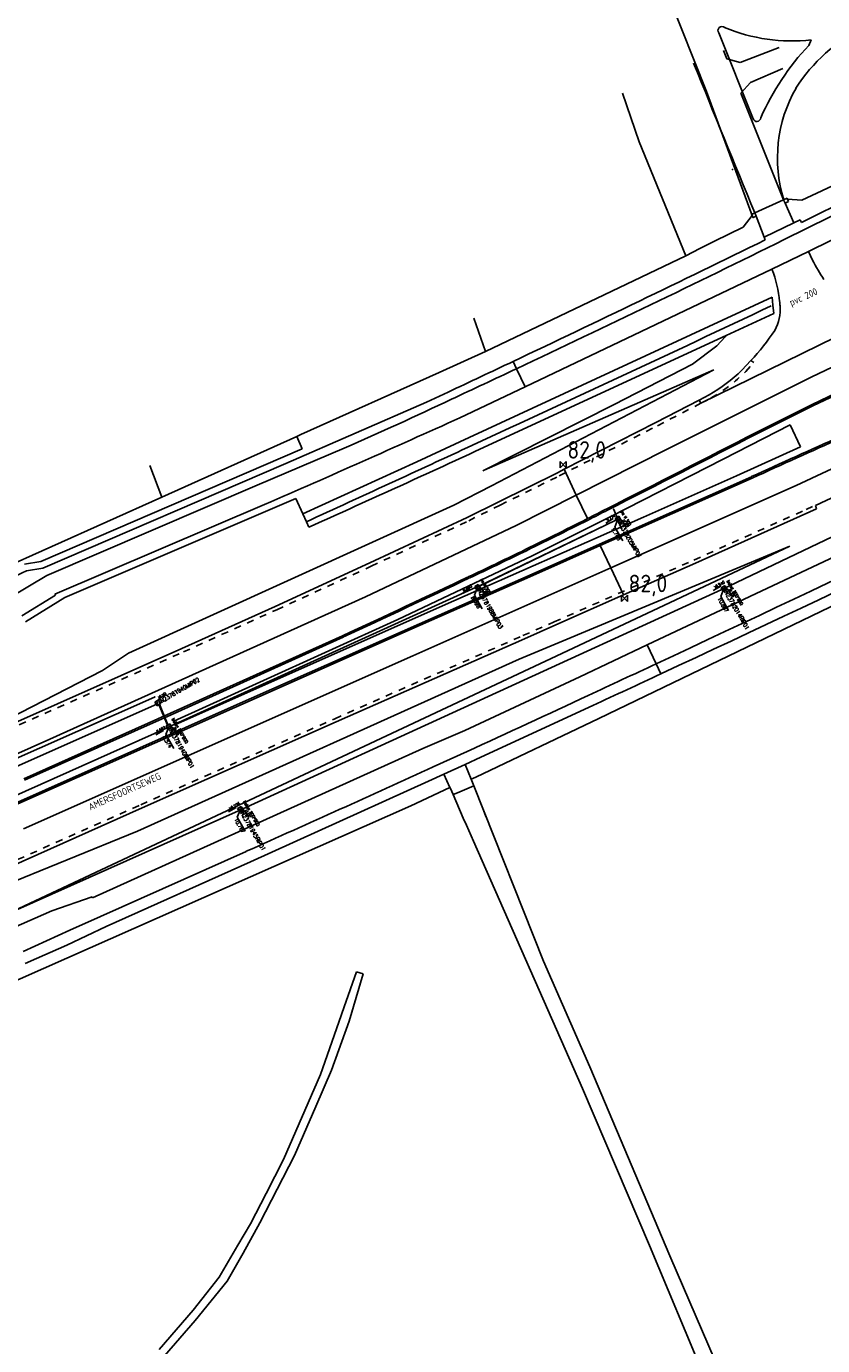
# Model space of a CAD drawing. Extents: x 145741 to 149421, y 457889 to 459999.
# Tile 24 of 84: x 146700 to 146813, y 458552 to 458740. Entities that reach past the tile are written whole.
import ezdxf
from ezdxf.enums import TextEntityAlignment as Align

# ---------------------------------------------------------------- set-up
doc = ezdxf.new("R2010")
doc.units = 0
doc.header["$LTSCALE"] = 4
doc.linetypes.add('11', pattern=[0.5, 0.25, -0.25])
doc.layers.get('0').update_dxf_attribs({"linetype": 'CONTINUOUS'})
doc.layers.add('alg_hulplijn_afstand', color=6, linetype='CONTINUOUS', plot=False)
for name, color, linetype in [('b_kal_riool__hwa_beton_1500', 9, 'CONTINUOUS'), ('b_kal_riool__hwa_beton_300', 2, 'CONTINUOUS'), ('b_kal_riool__hwa_pvc_200', 2, 'CONTINUOUS'), ('b_kal_riool__hwa_pvc_250', 4, 'CONTINUOUS'), ('b_kal_riool__hwa_pvc_315', 41, 'CONTINUOUS'), ('b_kal_riool_hwa_bodemput_beton_800x800', 7, 'CONTINUOUS'), ('b_kal_riool_hwa_bodemput_pe_rond_500', 7, 'CONTINUOUS'), ('b_rio_rwa_put_inspectie', 170, 'CONTINUOUS'), ('b_rio_txt_bob @ 1', 12, 'CONTINUOUS')]:
    doc.layers.add(name, color=color, linetype=linetype)
doc.styles.add('ISO', font='ISO')
doc.styles.add('MUG_standaard', font='romans.shx', dxfattribs={"width": 0.85, "height": 2})
doc.styles.add('MUG_standaard_groot', font='romans.shx', dxfattribs={"width": 0.85, "height": 4})
doc.styles.get("Standard").update_dxf_attribs({"font": 'ISO'})

# ---------------------------------------------------------------- blocks, each defined once
blk = doc.blocks.new('kilometerpaal')
at = {"color": 0}
for p, q in [((-0.44, 0.44), (0.44, -0.44)), ((-0.44, -0.44), (-0.44, 0.44)), ((0.44, 0.44), (-0.44, -0.44)), ((0.44, -0.44), (0.44, 0.44))]:
    blk.add_line(p, q, dxfattribs=at)
at = {"color": 0, "style": 'ISO'}
blk.add_attdef('KILOMETERPAAL', (0.59, 0.87), '', height=2.5, dxfattribs=at)
blk = doc.blocks.new('b_rio_txt_bob')
at = {"layer": 'alg_hulplijn_afstand'}
blk.add_lwpolyline([(31.4, 0), (0, 0)], dxfattribs=at)
at = {"style": 'MUG_standaard', "width": 0.85}
blk.add_attdef('hoogte', (7.5, 2.5), '', height=10, dxfattribs=at)
blk.add_attdef('txt', text='', height=10, dxfattribs=at).set_placement((15.8, -15.8), align=Align.BOTTOM_CENTER)
blk = doc.blocks.new('b_rio_rwa_put_inspectie')
for points in [[(-1, 0, -0.414214), (0, 1), (-1, 1)], [(1, 1), (0, 1, -0.414214), (1, 0)]]:
    blk.add_hatch(color=256).paths.add_polyline_path(points)
h = blk.add_hatch(color=256)
h.paths.add_polyline_path([(-1, 0), (-1, -1), (0, -1, -0.414214)])
h.paths.add_polyline_path([(1, -1), (1, 0, -0.414214), (0, -1)])
for p, q in [((-1, 1), (1, 1)), ((-1, -1), (-1, 1)), ((0.74, 0.71), (1.37, 1.41)), ((1, 1), (1, -1)), ((1, -1), (-1, -1))]:
    blk.add_line(p, q)
blk.add_lwpolyline([(1.37, 1.41), (5.37, 1.41)])
blk.add_circle((0, 0), 1)
blk.add_point((0, 0))
blk.add_text('R', height=1).set_placement((0, 0), align=Align.MIDDLE_CENTER)
at = {"style": 'MUG_standaard', "width": 0.85}
blk.add_attdef('hoogte', (1.37, 1.51), '', height=1, dxfattribs=at)
blk.add_attdef('txt', text='', height=2, dxfattribs=at).set_placement((1.5, -0.01), align=Align.MIDDLE_LEFT)
blk = doc.blocks.new('b_kal_riool_hwa_bodemput_pe_rond_500')
at = {"layer": 'b_kal_riool_hwa_bodemput_pe_rond_500', "linetype": 'ByBlock', "lineweight": -2}
blk.add_line((0, 0), (1.38, -1.73), dxfattribs=at)
blk.add_lwpolyline([(1.38, -1.73), (5.53, -1.77)], dxfattribs=at)
blk.add_circle((0, 0), 0.52, dxfattribs=at)
at = {"layer": 'b_kal_riool_hwa_bodemput_pe_rond_500', "linetype": 'ByBlock', "lineweight": -2, "insert": (-1.35, 2.36), "char_height": 0.8, "attachment_point": 1, "style": 'MUG_standaard_groot'}
blk.add_mtext_dynamic_manual_height_columns('pe {\\H0.91667x;Ø 500}', width=7.1758, gutter_width=20, heights=[1.1], dxfattribs=at)
at = {"layer": 'b_kal_riool_hwa_bodemput_pe_rond_500', "linetype": 'ByBlock', "lineweight": -2, "style": 'MUG_standaard', "width": 0.85}
blk.add_attdef('hoogte', (1.44, -2.79), '', height=1, dxfattribs=at)
blk = doc.blocks.new('b_kal_riool_hwa_bodemput_beton_800x800')
at = {"layer": 'b_kal_riool_hwa_bodemput_beton_800x800', "linetype": 'ByBlock', "lineweight": -2}
for p, q in [((-0.5, -0.5), (-0.5, 0.5)), ((-0.5, 0.5), (0, 0.5)), ((0, 0.5), (0.5, 0.5)), ((0, 0), (1.38, -1.73)), ((0.5, 0.5), (0.5, -0.5)), ((0.5, -0.5), (-0.5, -0.5))]:
    blk.add_line(p, q, dxfattribs=at)
blk.add_lwpolyline([(1.38, -1.73), (5.53, -1.77)], dxfattribs=at)
at = {"layer": 'b_kal_riool_hwa_bodemput_beton_800x800', "linetype": 'ByBlock', "lineweight": -2, "insert": (-1.35, 2.36), "char_height": 0.8, "attachment_point": 1, "style": 'MUG_standaard_groot'}
blk.add_mtext_dynamic_manual_height_columns('beton 800*800', width=8.7755, gutter_width=2.21, heights=[1.1], dxfattribs=at)
at = {"layer": 'b_kal_riool_hwa_bodemput_beton_800x800', "linetype": 'ByBlock', "lineweight": -2, "style": 'MUG_standaard', "width": 0.85}
blk.add_attdef('hoogte', (1.44, -2.79), '', height=1, dxfattribs=at)

msp = doc.modelspace()

# ---------------------------------------------------------------- linework, layer by layer
at = {"linetype": 'Continuous'}
for p, q in [((146796.84, 458731.11), (146781.94, 458768.62)), ((146798.61, 458739.47), (146803.52, 458727.19)), ((146811.5, 458737.69), (146811.84, 458738.47)), ((146803.37, 458713.36), (146796.84, 458731.11)), ((146848.56, 458729.98), (146807.95, 458709.91)), ((146810.44, 458712.36), (146848.06, 458730.99)), ((146849.9, 458727.29), (146811.45, 458708.22)), ((146810.5, 458715.57), (146816.29, 458718.27)), ((146807.89, 458715.59), (146803.76, 458713.73)), ((146807.89, 458715.59), (146808.11, 458715.14)), ((146808.11, 458715.14), (146808.58, 458715.36)), ((146809.34, 458712.31), (146808.11, 458715.14)), ((146808.58, 458715.36), (146808.43, 458715.68)), ((146808.43, 458715.68), (146810.5, 458715.57)), ((146802.12, 458711.7), (146803.37, 458713.36)), ((146803.37, 458713.36), (146803.5, 458713.07)), ((146803.5, 458713.07), (146803.51, 458713.05)), ((146803.51, 458713.05), (146803.98, 458713.27)), ((146803.98, 458713.27), (146803.76, 458713.73)), ((146805.12, 458710.24), (146803.98, 458713.27)), ((146809.34, 458712.31), (146810.23, 458712.75)), ((146810.23, 458712.75), (146810.44, 458712.36)), ((146800.05, 458710.71), (146802.12, 458711.7)), ((146805.12, 458710.24), (146809.34, 458712.31)), ((146795.93, 458708.66), (146797.98, 458709.69)), ((146797.98, 458709.69), (146800.05, 458710.71)), ((146805.26, 458709.88), (146805.12, 458710.24)), ((146793.89, 458707.61), (146765.27, 458693.92)), ((146793.89, 458707.61), (146795.93, 458708.66)), ((146811.45, 458708.22), (146806.22, 458705.67)), ((146811.45, 458708.22), (146812.03, 458706.99)), ((146806.22, 458705.67), (146770.92, 458688.87)), ((146811.93, 458690.29), (146844.44, 458705.92)), ((146762.93, 458681.59), (146806.23, 458701.7)), ((146806.23, 458701.7), (146806.35, 458700.55)), ((146806.35, 458700.55), (146806.48, 458699.35)), ((146796.05, 458686.51), (146820.64, 458698.58)), ((146806.48, 458699.35), (146799.66, 458696.19)), ((146799.66, 458696.19), (146763.83, 458679.64)), ((146798.32, 458694.74), (146799.54, 458696.03)), ((146799.54, 458696.03), (146799.66, 458696.19)), ((146811.97, 458686.33), (146832.7, 458696.24)), ((146812.07, 458686.13), (146832.79, 458696.04)), ((146765.27, 458693.92), (146758.63, 458690.9)), ((146794.85, 458692.11), (146798.32, 458694.74)), ((146769.7, 458691.45), (146769.21, 458692.49)), ((146783.66, 458686.32), (146794.85, 458692.11)), ((146801.89, 458691.24), (146803.19, 458692.61)), ((146738.86, 458682.03), (146758.63, 458690.9)), ((146765.08, 458676.94), (146797.93, 458691.28)), ((146797.93, 458691.28), (146766.11, 458674.72)), ((146770.92, 458688.87), (146769.7, 458691.45)), ((146791.12, 458679.89), (146811.93, 458690.29)), ((146770.92, 458688.87), (146761.61, 458684.44)), ((146842.06, 458689.94), (146809.69, 458674.73)), ((146736.7, 458677.88), (146756.81, 458686.65)), ((146756.81, 458686.65), (146759.92, 458688.11)), ((146764.87, 458676.84), (146783.66, 458686.32)), ((146795.79, 458686.96), (146789.62, 458683.74)), ((146795.79, 458686.96), (146797.25, 458687.72)), ((146795.79, 458686.96), (146796.05, 458686.51)), ((146803.97, 458682.33), (146811.97, 458686.33)), ((146804.07, 458682.13), (146812.07, 458686.13)), ((146789.62, 458683.74), (146776.51, 458677.06)), ((146808.84, 458683.4), (146799.24, 458678.53)), ((146810.31, 458680.29), (146808.84, 458683.4)), ((146718.99, 458673.1), (146738.3, 458681.77)), ((146738.86, 458682.03), (146738.3, 458681.77)), ((146739.05, 458680), (146738.3, 458681.77)), ((146755.45, 458678.11), (146762.93, 458681.59)), ((146701.7, 458663.88), (146739.05, 458680)), ((146745.08, 458680.08), (146732.61, 458674.8)), ((146778.25, 458673.38), (146791.12, 458679.89)), ((146801.17, 458676.15), (146810.31, 458680.29)), ((146812.42, 458671.91), (146827.2, 458678.84)), ((146701.98, 458662.91), (146736.7, 458677.88)), ((146739.14, 458670.69), (146755.45, 458678.11)), ((146764.87, 458676.84), (146765.08, 458676.94)), ((146775.55, 458676.58), (146776.51, 458677.06)), ((146778.25, 458673.38), (146776.51, 458677.06)), ((146799.24, 458678.53), (146783.16, 458670.33)), ((146775.55, 458676.58), (146767.17, 458672.42)), ((146803.31, 458676.01), (146785.99, 458668.3)), ((146803.4, 458675.81), (146786.08, 458668.1)), ((146787.86, 458670.23), (146801.17, 458676.15)), ((146654.38, 458644.08), (146718.99, 458673.1)), ((146732.61, 458674.8), (146702.55, 458661.87)), ((146766.11, 458674.72), (146760.74, 458671.92)), ((146769.66, 458669.04), (146778.25, 458673.38)), ((146779.84, 458670.01), (146778.25, 458673.38)), ((146809.69, 458674.73), (146783.18, 458662.96)), ((146788.39, 458651.95), (146836.16, 458674.49)), ((146733.68, 458672.04), (146703.7, 458659.21)), ((146705.13, 458658.73), (146738.17, 458672.91)), ((146760.74, 458671.92), (146714.23, 458650.75)), ((146738.17, 458672.91), (146739.14, 458670.69)), ((146762.64, 458670.17), (146767.17, 458672.42)), ((146795.27, 458663.63), (146812.59, 458671.4)), ((146812.59, 458671.4), (146812.42, 458671.91)), ((146739.14, 458670.69), (146739.66, 458669.57)), ((146739.66, 458669.57), (146740.01, 458668.8)), ((146748.72, 458663.67), (146762.64, 458670.17)), ((146759.14, 458657.52), (146787.86, 458670.23)), ((146783.16, 458670.33), (146771.92, 458664.7)), ((146748.12, 458658.84), (146769.66, 458669.04)), ((146785.99, 458668.3), (146781.58, 458666.35)), ((146786.08, 458668.1), (146781.67, 458666.15)), ((146781.58, 458666.35), (146771.94, 458662.09)), ((146772.03, 458661.89), (146781.67, 458666.15)), ((146776.35, 458652.54), (146808.78, 458666.05)), ((146808.78, 458666.05), (146777, 458651.12)), ((146783.18, 458662.96), (146781.67, 458666.15)), ((146699.34, 458663.49), (146701.7, 458663.88)), ((146735.19, 458657.46), (146748.72, 458663.67)), ((146771.92, 458664.7), (146752.73, 458655.59)), ((146795.27, 458663.63), (146785.01, 458659.09)), ((146697.36, 458658.79), (146702.55, 458661.87)), ((146699.63, 458662.53), (146701.98, 458662.91)), ((146783.18, 458662.96), (146754.87, 458650.37)), ((146771.94, 458662.09), (146755.83, 458654.96)), ((146772.03, 458661.89), (146755.91, 458654.76)), ((146785.01, 458659.09), (146783.18, 458662.96)), ((146698.96, 458656.11), (146703.77, 458659.07)), ((146699.51, 458655.27), (146705.13, 458658.73)), ((146702.97, 458638.49), (146748.12, 458658.84)), ((146703.77, 458659.07), (146703.7, 458659.21)), ((146775.3, 458654.8), (146785.01, 458659.09)), ((146781.48, 458641.43), (146817.17, 458658.62)), ((146721.87, 458651.42), (146735.19, 458657.46)), ((146740.58, 458649.3), (146759.14, 458657.52)), ((146755.83, 458654.96), (146729.32, 458643.22)), ((146729.41, 458643.02), (146755.91, 458654.76)), ((146752.73, 458655.59), (146733.02, 458646.6)), ((146770.82, 458652.82), (146775.3, 458654.8)), ((146720.23, 458642.17), (146744.8, 458653.26)), ((146720.32, 458641.97), (146744.9, 458653.06)), ((146743.91, 458640.94), (146770.82, 458652.82)), ((146770.1, 458649.93), (146776.35, 458652.54)), ((146686.57, 458635.75), (146721.87, 458651.42)), ((146777, 458651.12), (146693.92, 458612.07)), ((146714.23, 458650.75), (146710.52, 458648.31)), ((146778.73, 458647.39), (146788.39, 458651.95)), ((146789.67, 458649.25), (146788.39, 458651.95)), ((146754.87, 458650.37), (146699.22, 458625.63)), ((146715.51, 458625.31), (146770.1, 458649.93)), ((146720.93, 458640.58), (146740.58, 458649.3)), ((146790.35, 458647.81), (146789.67, 458649.25)), ((146693.61, 458639.61), (146710.52, 458648.31)), ((146762.33, 458639.73), (146778.73, 458647.39)), ((146733.02, 458646.6), (146720.72, 458641.05)), ((146729.32, 458643.22), (146686.49, 458624.16)), ((146690.9, 458625.88), (146729.41, 458643.02)), ((146764.61, 458635.91), (146780.62, 458643.29)), ((146699.25, 458632.81), (146720.23, 458642.17)), ((146699.34, 458632.61), (146720.32, 458641.97)), ((146720.72, 458641.05), (146720.93, 458640.58)), ((146781.48, 458641.43), (146763.9, 458633.05)), ((146716.17, 458628.63), (146743.91, 458640.94)), ((146756.32, 458637.15), (146762.33, 458639.73)), ((146688.24, 458631.93), (146702.97, 458638.49)), ((146709.08, 458615.79), (146756.32, 458637.15)), ((146757.8, 458634.5), (146762.62, 458636.71)), ((146762.36, 458634.87), (146764.61, 458635.91)), ((146757.11, 458632.47), (146759.33, 458633.47)), ((146759.33, 458633.47), (146762.36, 458634.87)), ((146760.17, 458631.56), (146759.33, 458633.47)), ((146762.36, 458634.87), (146763.21, 458632.73)), ((146731.68, 458620.95), (146757.11, 458632.47)), ((146754.6, 458628.93), (146760.17, 458631.56)), ((146760.24, 458631.4), (146760.17, 458631.56)), ((146763.58, 458631.82), (146761.27, 458630.81)), ((146763.21, 458632.73), (146763.9, 458633.05)), ((146763.21, 458632.73), (146763.58, 458631.82)), ((146763.58, 458631.82), (146773.57, 458606.74)), ((146760.62, 458630.54), (146760.24, 458631.4)), ((146761.27, 458630.81), (146760.62, 458630.54)), ((146760.62, 458630.54), (146762.09, 458627.19)), ((146691.81, 458601.13), (146754.6, 458628.93)), ((146694.02, 458618.77), (146716.17, 458628.63)), ((146762.09, 458627.19), (146762.55, 458626.17)), ((146763.56, 458623.87), (146762.55, 458626.17)), ((146691.82, 458615.68), (146715.51, 458625.31)), ((146710.22, 458613.1), (146731.07, 458622.43)), ((146779.12, 458588.51), (146763.56, 458623.87)), ((146711.04, 458611.7), (146731.68, 458620.95)), ((146703.25, 458613.91), (146709.05, 458615.91)), ((146709.05, 458615.91), (146709.08, 458615.79)), ((146697.74, 458611.48), (146703.25, 458613.91)), ((146710.22, 458613.1), (146705.85, 458611.14)), ((146705.85, 458611.14), (146699.17, 458608.11)), ((146705.39, 458609.02), (146711.04, 458611.7)), ((146699.89, 458606.57), (146705.39, 458609.02)), ((146746.81, 458605.22), (146745.05, 458600.19)), ((146747.76, 458604.91), (146746.81, 458605.22)), ((146773.57, 458606.74), (146780.17, 458591.59)), ((146745.77, 458598.12), (146747.76, 458604.91)), ((146745.05, 458600.19), (146744.32, 458597.99)), ((146744.32, 458597.99), (146741.67, 458590.51)), ((146743.25, 458591.16), (146745.77, 458598.12)), ((146741.67, 458590.51), (146736.39, 458578.34)), ((146740.99, 458585.92), (146743.25, 458591.16)), ((146780.17, 458591.59), (146791.62, 458564.58)), ((146788.7, 458566.04), (146779.12, 458588.51)), ((146737.96, 458578.92), (146740.99, 458585.92)), ((146732.99, 458569.3), (146737.96, 458578.92)), ((146736.39, 458578.34), (146733.93, 458573.49)), ((146733.93, 458573.49), (146731.67, 458569.14)), ((146730.6, 458564.98), (146732.99, 458569.3)), ((146731.67, 458569.14), (146729.86, 458566.13)), ((146729.86, 458566.13), (146727.18, 458561.51)), ((146805.97, 458524.91), (146788.7, 458566.04)), ((146728.34, 458560.96), (146730.6, 458564.98)), ((146791.62, 458564.58), (146801.93, 458540.67)), ((146727.18, 458561.51), (146723.49, 458556.8)), ((146723.75, 458555.34), (146728.34, 458560.96)), ((146723.49, 458556.8), (146718.63, 458551.21)), ((146719.37, 458550.26), (146723.75, 458555.34))]:
    msp.add_line(p, q, dxfattribs=at)
for p, q in [((146807.23, 458737.39), (146801.66, 458735.22)), ((146799.78, 458735.77), (146799.3, 458736.95)), ((146801.66, 458735.22), (146799.78, 458735.77)), ((146803.16, 458732.4), (146807.76, 458734.37)), ((146801.75, 458730.86), (146803.16, 458732.4)), ((146784.87, 458730.85), (146787.24, 458723.89)), ((146807.89, 458715.59), (146801.75, 458730.86)), ((146787.24, 458723.89), (146793.89, 458707.61)), ((146808.37, 458715.82), (146807.89, 458715.59)), ((146808.43, 458715.68), (146808.37, 458715.82)), ((146803.76, 458713.73), (146803.3, 458713.52)), ((146803.3, 458713.52), (146803.37, 458713.36)), ((146763.59, 458698.67), (146765.27, 458693.92)), ((146718.99, 458673.1), (146717.28, 458677.61)), ((146763.58, 458631.82), (146764.97, 458628.33)), ((146764.97, 458628.33), (146765.33, 458627.43))]:
    msp.add_line(p, q)
at = {"linetype": '11', "lineweight": -3}
for p, q in [((146802.46, 458691.04), (146803.61, 458692.34)), ((146803.61, 458692.34), (146803.19, 458692.61)), ((146789.86, 458683.29), (146796.05, 458686.51)), ((146796.05, 458686.51), (146797.5, 458687.27)), ((146775.78, 458676.12), (146789.86, 458683.29)), ((146767.38, 458671.95), (146775.78, 458676.12)), ((146762.86, 458669.71), (146767.38, 458671.95)), ((146795.07, 458664.09), (146811.1, 458671.32)), ((146811.1, 458671.32), (146812.42, 458671.91)), ((146748.94, 458663.2), (146762.86, 458669.71)), ((146775.09, 458655.25), (146795.07, 458664.09)), ((146735.41, 458656.99), (146748.94, 458663.2)), ((146722.08, 458650.95), (146735.41, 458656.99)), ((146770.62, 458653.28), (146775.09, 458655.25)), ((146743.71, 458641.4), (146770.62, 458653.28)), ((146685.82, 458634.85), (146722.08, 458650.95)), ((146715.97, 458629.09), (146743.71, 458641.4)), ((146689.24, 458617.19), (146715.97, 458629.09))]:
    msp.add_line(p, q, dxfattribs=at)
at = {"linetype": 'Continuous'}
msp.add_circle((146800.59, 458719.94), 0.03, dxfattribs=at)
for centre, radius, start, end in [((146799.07, 458739.81), 0.572, 47.0681, 216.9513), ((146809.09, 458763.61), 25.29, 247.6084, 276.2389), ((146829.54, 458718.95), 23.56, 115.7325, 147.592), ((146837.93, 458712.67), 36.4, 136.5711, 156.2607), ((146827.26, 458721.56), 20.26, 150.338, 197.1232), ((146804.05, 458727.37), 0.566, 198.7488, 355.1421), ((145629.25, 461101.92), 2665.49, 295.31987, 296.1802), ((145783.9, 460783.67), 2312.83, 295.22867, 296.28074), ((146840.64, 458721.71), 32.18, 207.2424, 212.9839), ((146790.51, 458699.48), 16.88, 5.3015, 21.5158), ((146801.15, 458699.9), 6.24, 331.6526, 4.871), ((146791.86, 458699.56), 15.54, 3.2023, 5.451), ((146776.36, 458717.58), 36.65, 317.0582, 325.7192), ((145623.72, 461113.31), 2678.16, 295.10284, 295.32257), ((145762.01, 460829.86), 2363.95, 294.98221, 295.23138), ((146786.23, 458707.08), 22.28, 299.625, 314.6689), ((146506.43, 459221), 591.23, 293.80678, 295.43829), ((144273.15, 464033.24), 5943.08, 295.051677, 295.889971), ((145968.61, 460433.6), 1920.53, 293.47604, 294.38763), ((144514.24, 463525.28), 5382.41, 295.01641, 295.96002), ((142839.29, 466422.1), 8696.14, 296.965644, 297.123692), ((143140.73, 465831.29), 8033.09, 296.96021, 297.131298), ((147299.58, 457594.93), 1189.55, 113.98564, 114.65751), ((147295.69, 457603.44), 1179.96, 113.98089, 114.65816), ((145900.7, 460546.4), 2056.65, 294.08521, 294.8143), ((146559.49, 459106.15), 488.64, 296.8043, 297.1681), ((146509.45, 459204.43), 599.15, 296.83662, 297.13399), ((146474.47, 459272.42), 675.39, 295.99023, 296.88127), ((146467.3, 459286.83), 691.7, 296.00081, 296.87065), ((146470.55, 459280.42), 684.3, 295.29202, 295.99147), ((146470.07, 459281.43), 685.63, 295.29286, 295.99113), ((146711.84, 458635.37), 29.78, 114.2162, 133.7734), ((145887.31, 460511.99), 2046.99, 294.76551, 295.32475), ((145897.72, 460489.79), 2022.68, 294.76107, 295.32711), ((144530.14, 463482.07), 5334.94, 294.94289, 295.05793), ((144070.69, 464478.21), 6433.51, 294.911689, 295.007211), ((145366.37, 461680.39), 3348.66, 294.64273, 294.96956), ((145351.99, 461712.38), 3383.73, 294.05175, 294.54839), ((146692.02, 458623.43), 18.6, 293.5421, 295.0322)]:
    msp.add_arc(centre, radius, start, end, dxfattribs=at)
for centre, radius, start, end in [((150098.38, 460070.72), 3563.14, 202.01389, 202.38576), ((145082.75, 462339.33), 4026.35, 294.67163, 295.34187), ((144670.55, 463190.23), 4971.68, 294.59362, 294.89519)]:
    msp.add_arc(centre, radius, start, end)
at = {"linetype": '11', "lineweight": -3}
msp.add_arc((146785.47, 458708.23), 24.17, 299.8579, 314.6621, dxfattribs=at)
at = {"layer": 'b_kal_riool__hwa_beton_1500'}
for points in [[(146717.95, 458644.48, 10.7), (146663.08, 458620.19, 10.2)], [(146718.26, 458643.49, 10.71), (146663.43, 458619.12, 10.21)]]:
    msp.add_polyline3d(points, dxfattribs=at)
msp.add_point((146718.26, 458643.49, 10.71), dxfattribs=at)
at = {"layer": 'b_kal_riool__hwa_beton_300'}
msp.add_polyline3d([(146263.8, 458413.2, 10.69), (146377.27, 458469.6, 11.22), (146453.07, 458504.94, 11.36), (146522.21, 458535.66, 11.9), (146591.62, 458566.52, 11.77), (146606.92, 458573.31, 11.98), (146612.21, 458578.66, 11.99), (146675.47, 458606.95, 12.18), (146684.52, 458607.96, 12.18), (146729.95, 458628.23, 12.09), (146799.07, 458659.88, 12.18), (146868.82, 458693.21, 12.53), (146935.45, 458726.14, 12.79), (147002.77, 458761.14, 13.01), (147070.05, 458797.25, 13), (147135.14, 458832.84, 12.87), (147192.4, 458865.69, 13.35), (147272.88, 458913.08, 13.57)], dxfattribs=at)
for p in [(146799.07, 458659.88, 12.18), (146729.95, 458628.23, 12.09)]:
    msp.add_point(p, dxfattribs=at)
at = {"layer": 'b_kal_riool__hwa_pvc_200'}
for points in [[(146783.91, 458669.79, 12.28), (146764.43, 458660.37, 11.87)], [(146719.75, 458640.09, 10.93), (146671.54, 458618.55, 10.41)]]:
    msp.add_polyline3d(points, dxfattribs=at)
for p in [(146783.91, 458669.79, 12.28), (146764.43, 458660.37, 11.87), (146719.75, 458640.09, 10.93)]:
    msp.add_point(p, dxfattribs=at)
at = {"layer": 'b_kal_riool__hwa_pvc_250'}
msp.add_polyline3d([(146783.61, 458671.32, 9.75), (146784.73, 458668.62, 12.23)], dxfattribs=at)
for p in [(146783.61, 458671.32, 9.75), (146784.73, 458668.62, 12.23)]:
    msp.add_point(p, dxfattribs=at)
at = {"layer": 'b_kal_riool__hwa_pvc_315'}
for points in [[(146783.91, 458669.77, 12.24), (146764.13, 458660.26, 11.89)], [(146763.83, 458660.18, 11.87), (146720.34, 458640.4, 10.95)], [(146719.8, 458640.47, 8.61), (146718.57, 458643.41, 10.7)], [(146719.87, 458640.53, 10.91), (146718.64, 458643.46, 10.72)]]:
    msp.add_polyline3d(points, dxfattribs=at)
for p in [(146783.91, 458669.77, 12.24), (146763.83, 458660.18, 11.87), (146764.13, 458660.26, 11.89), (146717.95, 458644.48, 10.7), (146718.63, 458643.36, 10.72), (146718.65, 458643.41, 8.4), (146719.84, 458640.53, 8.61), (146719.87, 458640.53, 10.91), (146720.34, 458640.4, 10.95)]:
    msp.add_point(p, dxfattribs=at)

# ---------------------------------------------------------------- block references
for p in [(146776.38, 458677.72), (146785.13, 458658.62)]:
    msp.add_blockref('kilometerpaal', p).add_auto_attribs({'KILOMETERPAAL': '82,0'})
at = {"layer": 'b_kal_riool_hwa_bodemput_beton_800x800', "xscale": 0.55, "yscale": 0.55, "zscale": 0.55, "rotation": 300.0000000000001}
for p, values in [((146799.35, 458660, 10.89), {'hoogte': '10.887'}), ((146720.01, 458640.25, 8.57), {'hoogte': '8.574'}), ((146730.23, 458628.43, 10.77), {'hoogte': '10.767'})]:
    msp.add_blockref('b_kal_riool_hwa_bodemput_beton_800x800', p, dxfattribs=at).add_auto_attribs(values)
at = {"layer": 'b_kal_riool_hwa_bodemput_pe_rond_500', "xscale": 0.55, "yscale": 0.55, "zscale": 0.55, "rotation": 300.0000000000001}
for p, values in [((146784.2, 458669.94, 9.77), {'hoogte': '9.768'}), ((146764.13, 458660.21, 8.6), {'hoogte': '8.598'})]:
    msp.add_blockref('b_kal_riool_hwa_bodemput_pe_rond_500', p, dxfattribs=at).add_auto_attribs(values)
at = {"layer": 'b_rio_rwa_put_inspectie', "xscale": 0.3, "yscale": 0.3, "zscale": 0.3}
for p, rotation, values in [((146784.2, 458669.94, 12.27), 300.0000000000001, {'hoogte': '12.272', 'txt': 'N2378205MIP01'}), ((146764.13, 458660.2, 11.88), 300.0000000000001, {'hoogte': '11.881', 'txt': 'N23781988MIP03'}), ((146799.4, 458660.01, 12.24), 300.0000000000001, {'hoogte': '12.236', 'txt': 'N23782014RIP01'}), ((146718.42, 458643.67, 10.7), 29.99999999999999, {'hoogte': '10.703', 'txt': 'N23781940MIP02'}), ((146720.02, 458640.25, 10.96), 300.0000000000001, {'hoogte': '10.955', 'txt': 'N23781940MIP01'}), ((146730.24, 458628.43, 12.13), 300.0000000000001, {'hoogte': '12.127', 'txt': 'N23781945RIP01'})]:
    msp.add_blockref('b_rio_rwa_put_inspectie', p, dxfattribs=dict(at, rotation=rotation)).add_auto_attribs(values)
at = {"layer": 'b_rio_txt_bob @ 1'}
ref = msp.add_blockref('b_rio_txt_bob', (146782.45, 458669.38, 9.77), dxfattribs=dict(at, xscale=0.04, yscale=0.04, zscale=0.04, rotation=30))
ref.add_attrib('hoogte', '9.774', (146782.66, 458669.62, 9.77), dxfattribs={"layer": '0', "height": 0.4, "rotation": 30, "style": 'MUG_standaard', "width": 0.85})
ref = msp.add_blockref('b_rio_txt_bob', (146761.95, 458659.32, 8.69), dxfattribs=dict(at, xscale=0.04, yscale=0.04, zscale=0.04, rotation=30))
ref.add_attrib('hoogte', '8.693', (146762.16, 458659.56, 8.69), dxfattribs={"layer": '0', "height": 0.4, "rotation": 30, "style": 'MUG_standaard', "width": 0.85})
ref = msp.add_blockref('b_rio_txt_bob', (146797.83, 458659.72, 10.94), dxfattribs=dict(at, xscale=0.04, yscale=0.04, zscale=0.04, rotation=30))
ref.add_attrib('hoogte', '10.940', (146798.04, 458659.96, 10.94), dxfattribs={"layer": '0', "height": 0.4, "rotation": 30, "style": 'MUG_standaard', "width": 0.85})
ref = msp.add_blockref('b_rio_txt_bob', (146718.15, 458639.07, 8.58), dxfattribs=dict(at, xscale=0.04, yscale=0.04, zscale=0.04, rotation=30))
ref.add_attrib('hoogte', '8.583', (146718.36, 458639.31, 8.58), dxfattribs={"layer": '0', "height": 0.4, "rotation": 30, "style": 'MUG_standaard', "width": 0.85})
ref = msp.add_blockref('b_rio_txt_bob', (146728.53, 458628.06, 10.78), dxfattribs=dict(at, xscale=0.04, yscale=0.04, zscale=0.04, rotation=30))
ref.add_attrib('hoogte', '10.776', (146728.74, 458628.29, 10.78), dxfattribs={"layer": '0', "height": 0.4, "rotation": 30, "style": 'MUG_standaard', "width": 0.85})

# ---------------------------------------------------------------- texts
for s, rotation, p in [('pvc 200', 24.2943, (146808.99, 458700.4)), ('AMERSFOORTSEWEG', 24.0633, (146708.77, 458628.26))]:
    msp.add_text(s, height=1, rotation=rotation).set_placement(p)

doc.saveas('drawing.dxf')
